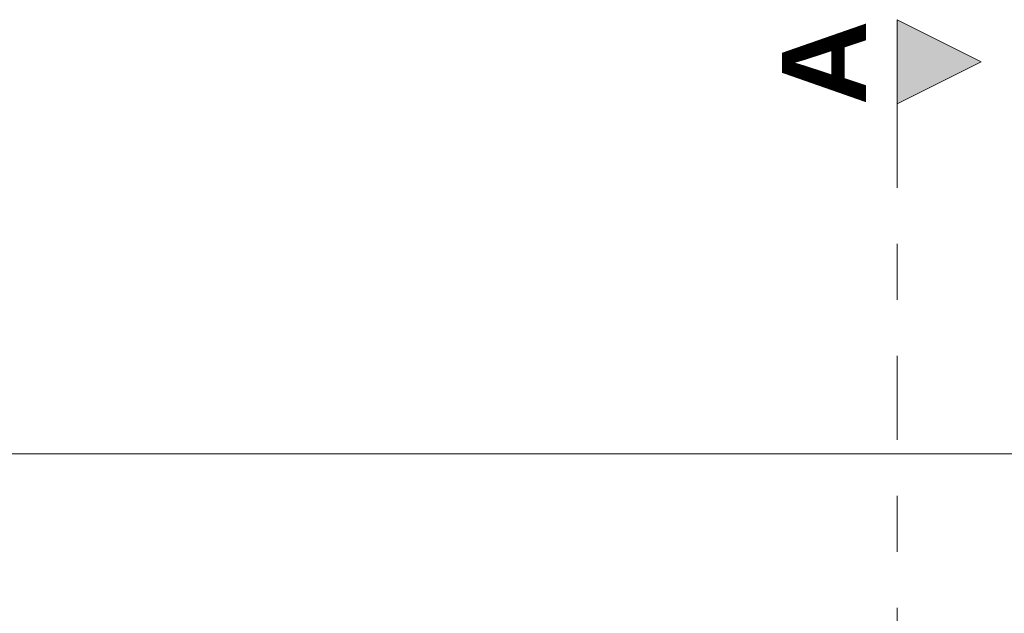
# Model space of a CAD drawing. Header units: metres. Extents: x -3.6 to 84.5, y -11 to 16.8.
# Tile 59 of 225: x 8.9 to 10.7, y 13.6 to 14.6. Entities that reach past the tile are written whole.
import ezdxf

# ---------------------------------------------------------------- set-up
doc = ezdxf.new("R2010")
doc.units = ezdxf.units.M
doc.header["$MEASUREMENT"] = 0
doc.linetypes.add('Schnittlinie', pattern=[0.3, 0.15, -0.075, 0, -0.075])
doc.layers.add('201a - Marker.Schnitt - optisch Grundriss', color=7, linetype='Continuous')
doc.layers.add('604 - Struktur.Wand Aussen', color=7, linetype='Continuous')
doc.styles.add('ERSTELLTER_STIL_1', font='txt')

msp = doc.modelspace()

# ---------------------------------------------------------------- hatches: boundary and pattern name
at = {"layer": '201a - Marker.Schnitt - optisch Grundriss', "linetype": 'Continuous', "lineweight": 0, "true_color": 0x000000}
msp.add_hatch(color=18, dxfattribs=at).paths.add_polyline_path([(10.488, 14.63), (10.488, 14.48), (10.638, 14.555)])

# ---------------------------------------------------------------- linework, layer by layer
at = {"layer": '201a - Marker.Schnitt - optisch Grundriss', "color": 7, "linetype": 'Schnittlinie', "lineweight": 13}
msp.add_line((10.488, 14.48), (10.488, -0.78), dxfattribs=at)
at = {"layer": '201a - Marker.Schnitt - optisch Grundriss', "color": 7, "linetype": 'Continuous', "lineweight": 13, "flags": 128}
msp.add_lwpolyline([(10.488, 14.63), (10.488, 14.48), (10.638, 14.555)], close=True, dxfattribs=at)
at = {"layer": '604 - Struktur.Wand Aussen', "color": 7, "linetype": 'Continuous', "lineweight": 13}
msp.add_line((10.72, 13.855), (8.32, 13.855), dxfattribs=at)

# ---------------------------------------------------------------- texts
at = {"layer": '201a - Marker.Schnitt - optisch Grundriss', "color": 7, "lineweight": 13, "insert": (10.4324, 14.6287), "char_height": 0.15, "attachment_point": 9, "rotation": 90, "style": 'ERSTELLTER_STIL_1'}
msp.add_mtext('\\A1;{\\pqr;\\pt0;\\fArial|b1|i0|c0|p38;A}', dxfattribs=at)

doc.saveas('drawing.dxf')
